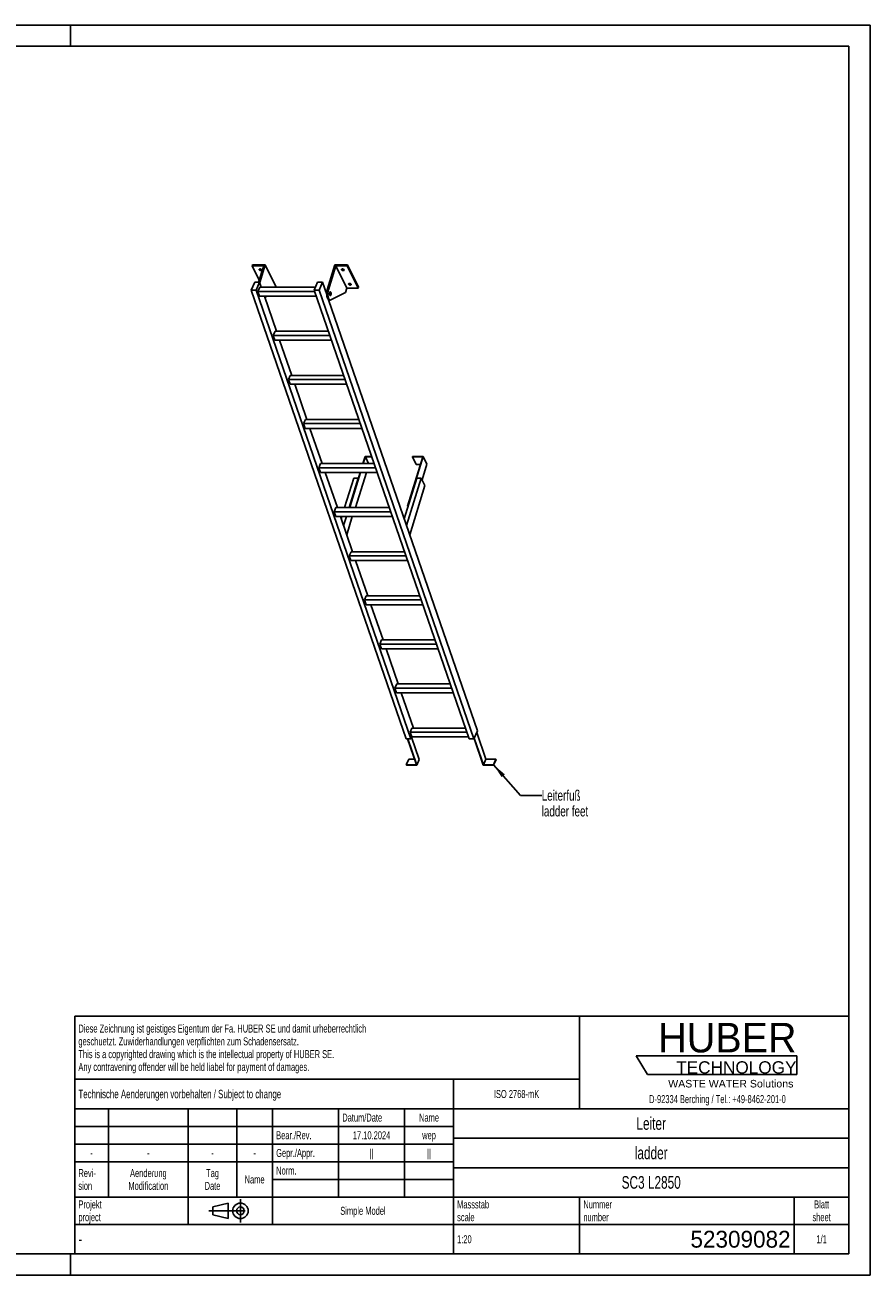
# Model space of a CAD drawing. Header units: millimetres. Extents: x 0 to 8400, y 0 to 5940.
# Tile 2 of 2: x 4384 to 8400, y 0 to 5940. Entities that reach past the tile are written whole.
import ezdxf

# ---------------------------------------------------------------- set-up
doc = ezdxf.new("R2010")
doc.units = ezdxf.units.MM
doc.header["$LTSCALE"] = 462
doc.linetypes.add('CENTER', pattern=[0.6, 0.375, -0.075, 0.075, -0.075])
doc.layers.get('0').update_dxf_attribs({"linetype": 'CONTINUOUS'})
for name, color, linetype in [('005_AXIS', 7, 'CONTINUOUS'), ('053_NOTES', 7, 'CONTINUOUS'), ('HUBER_Logo_BL1', 7, 'CONTINUOUS')]:
    doc.layers.add(name, color=color, linetype=linetype)
doc.styles.get("Standard").update_dxf_attribs({"font": 'txt', "width": 0.7})
doc.styles.add('TEXTSTYLE_2', font='txt')
doc.styles.add('TEXTSTYLE_3', font='arial.ttf')
doc.styles.add('TEXTSTYLE_5', font='txt', dxfattribs={"width": 0.8})
doc.styles.add('TEXTSTYLE_6', font='txt')
doc.dimstyles.get("Standard").update_dxf_attribs({"dimtxt": 50, "dimasz": 70, "dimexe": 2, "dimexo": 1, "dimtad": 1, "dimtxsty": 'Standard', "dimblk": '_FILLED', "dimblk1": '_FILLED', "dimblk2": '_FILLED', "dimcen": 0.09, "dimazin": 2, "dimtol": 1, "dimtp": 0.01, "dimtm": 0.01, "dimtfac": 1, "dimtofl": 0, "dimtmove": 0, "dimatfit": 3, "dimldrblk": '_FILLED', "dimfxl": 1, "dimtolj": 1, "dimarcsym": 0})

# ---------------------------------------------------------------- blocks, each defined once
blk = doc.blocks.new('HUBER_LOGO_BL1', base_point=(7675, 1007.5))
at = {"layer": 'HUBER_Logo_BL1', "color": 5, "linetype": 'Continuous'}
for p, q in [((8052.9, 1042), (7287.9, 1042)), ((7287.9, 1042), (7341.9, 952)), ((8052.9, 1042), (8052.9, 952)), ((7341.9, 952), (8052.9, 952))]:
    blk.add_line(p, q, dxfattribs=at)
at = {"layer": 'HUBER_Logo_BL1', "color": 2, "linetype": 'Continuous', "attachment_point": 3, "line_spacing_factor": 0.78}
for s, insert, char_height, width, style in [('HUBER\\P\\fArial;\\H58.5;TECHNOLOGY ', (8050.7, 1198.2), 140.4, 775.343, 'TEXTSTYLE_2'), ('WASTE WATER Solutions', (8036, 927.2), 36, 594.067, 'TEXTSTYLE_3')]:
    blk.add_mtext(s, dxfattribs=dict(at, insert=insert, char_height=char_height, width=width, style=style))
at = {"layer": 'HUBER_Logo_BL1', "color": 2, "linetype": 'Continuous', "insert": (7675, 854.8), "char_height": 38, "width": 1621.786, "attachment_point": 2, "line_spacing_factor": 0.96}
blk.add_mtext('D-92334 Berching / Tel.: +49-8462-201-0', dxfattribs=at)
blk = doc.blocks.new('PROJEKTIONSMETHODE_1_BL2', base_point=(5360, 305))
at = {"color": 2, "linetype": 'CENTER'}
for p, q in [((5407.7, 360), (5407.7, 250)), ((5257.3, 305), (5462.7, 305))]:
    blk.add_line(p, q, dxfattribs=at)
at = {"color": 2, "linetype": 'Continuous'}
for p, q in [((5275.7, 323.3), (5349, 341.7)), ((5275.7, 286.7), (5275.7, 323.3)), ((5349, 268.3), (5349, 341.7)), ((5275.7, 286.7), (5349, 268.3))]:
    blk.add_line(p, q, dxfattribs=at)
for radius in [36.7, 18.3]:
    blk.add_circle((5407.7, 305), radius, dxfattribs=at)
blk = doc.blocks.new('*T11')
at = {"color": 3, "linetype": 'Continuous'}
for p, q in [((0, 0), (3680, 0)), ((0, 0), (0, -1130)), ((2400, 0), (2400, -440)), ((3680, 0), (3680, -1130)), ((0, -300), (2400, -300)), ((1800, -300), (1800, -1130)), ((0, -440), (3680, -440)), ((160, -440), (160, -860)), ((540, -440), (540, -990)), ((770, -440), (770, -860)), ((940, -440), (940, -990)), ((1254, -440), (1254, -860)), ((1568, -440), (1568, -860)), ((0, -524), (1800, -524)), ((1800, -580), (3680, -580)), ((0, -608), (1800, -608)), ((0, -692), (1800, -692)), ((1800, -720), (3680, -720)), ((940, -776), (1800, -776)), ((0, -860), (3680, -860)), ((2400, -860), (2400, -1130)), ((3420, -860), (3420, -1130)), ((0, -990), (3680, -990)), ((0, -1130), (3680, -1130))]:
    blk.add_line(p, q, dxfattribs=at)
at = {"color": 2, "linetype": 'Continuous', "line_spacing_factor": 0.96}
for s, insert, char_height, width, attachment_point in [('Diese Zeichnung ist geistiges Eigentum der Fa. HUBER SE und damit urheberrechtlich \\Pgeschuetzt. Zuwiderhandlungen verpflichten zum Schadensersatz.\\PThis is a copyrighted drawing which is the intellectual property of HUBER SE.\\PAny contravening offender will be held liabel for payment of damages.', (17.5, -39.8), 38, 4429.714, 1), ('Technische Aenderungen vorbehalten / Subject to change', (17.5, -350), 40, 3049.524, 1), ('ISO 2768-mK', (2100, -351), 38, 665.905, 2), ('Datum/Date', (1271.5, -463), 38, 584.476, 1), ('Name', (1684, -463), 38, 253.333, 2), ('Leiter', (2740, -480), 60, 480, 2), ('Bear./Rev.', (957.5, -547), 38, 544.667, 1), ('17.10.2024', (1411, -547), 38, 546.476, 2), ('wep', (1684, -547), 38, 199.048, 2), ('-', (80, -631), 38, 68.762, 2), ('-', (350, -631), 38, 68.762, 2), ('-', (655, -631), 38, 68.762, 2), ('-', (855, -631), 38, 68.762, 2), ('Gepr./Appr.', (957.5, -631), 38, 598.952, 1), ('||', (1411, -631), 38, 101.333, 2), ('||', (1684, -631), 38, 101.333, 2), ('ladder', (2740, -620), 60, 502.857, 2), ('Revi-\\Psion', (17.5, -726.6), 38, 276.857, 1), ('Aenderung\\PModification', (350, -726.6), 38, 606.19, 2), ('Tag\\PDate', (655, -726.6), 38, 235.238, 2), ('Name', (855, -757), 38, 253.333, 2), ('Norm. ', (957.5, -715), 38, 351.048, 1), ('SC3 L2850', (2740, -760), 60, 842.857, 2), ('Projekt\\Pproject', (17.5, -875.6), 38, 367.333, 1), ('Massstab\\Pscale', (1817.5, -875.6), 38, 448.762, 1), ('Nummer\\Pnumber', (2417.5, -875.6), 38, 372.762, 1), ('Blatt\\Psheet', (3550, -875.6), 38, 275.048, 2), ('Simple Model', (1370, -906), 38, 656.857, 2), ('1:20', (1817.5, -1041), 38, 204.476, 1), ('1/1', (3550, -1041), 38, 159.238, 2)]:
    blk.add_mtext(s, dxfattribs=dict(at, insert=insert, char_height=char_height, width=width, attachment_point=attachment_point))
for s, insert, char_height, width, attachment_point, style in [('-', (17.5, -1035), 50, 36.667, 1, 'TEXTSTYLE_5'), ('52309082', (3402.5, -1020), 80, 1173.333, 3, 'TEXTSTYLE_6')]:
    blk.add_mtext(s, dxfattribs=dict(at, insert=insert, char_height=char_height, width=width, attachment_point=attachment_point, style=style))
blk = doc.blocks.new('_FILLED')
at = {"color": 0, "linetype": 'ByBlock'}
blk.add_solid([(0, 0), (-1, 0.143), (-1, -0.143)], dxfattribs=at)

msp = doc.modelspace()

# ---------------------------------------------------------------- linework, layer by layer
at = {"color": 7, "linetype": 'Continuous'}
for p, q in [((0, 5940), (8400, 5940)), ((8400, 0), (8400, 5940)), ((5518.162, 4795.332), (5463.819, 4795.332)), ((5518.162, 4795.332), (5494.237, 4717.91)), ((5499.109, 4715.792), (5525.141, 4800.032)), ((5820.171, 4681.75), (5856.723, 4800.032)), ((5860.797, 4795.332), (5825.697, 4681.75)), ((5912.654, 4689.658), (5860.797, 4795.332)), ((5915.139, 4795.332), (5860.797, 4795.332)), ((5458.743, 4680.091), (5475.351, 4717.91)), ((5475.351, 4717.91), (5498.377, 4717.91)), ((5498.377, 4717.91), (5481.77, 4680.091)), ((5490.871, 4674.084), (5499.611, 4693.989)), ((5506.638, 4693.989), (5498.377, 4717.91)), ((5764.191, 4693.989), (5499.611, 4693.989)), ((5576.998, 4694.358), (5576.884, 4693.989)), ((5758.088, 4680.091), (5774.696, 4717.91)), ((5774.696, 4717.91), (5797.722, 4717.91)), ((5797.722, 4717.91), (5781.115, 4680.091)), ((5817.7, 4660.057), (5797.722, 4717.91)), ((6195.107, 2547.751), (5458.743, 4680.091)), ((5481.77, 4680.091), (5458.743, 4680.091)), ((6218.133, 2547.751), (5481.77, 4680.091)), ((5498.622, 4651.639), (5490.871, 4674.084)), ((5760.162, 4674.084), (5490.871, 4674.084)), ((5498.622, 4651.639), (5767.914, 4651.639)), ((5578.982, 4484.496), (5521.263, 4651.639)), ((5534.689, 4651.639), (5523.3, 4645.738)), ((6494.452, 2547.751), (5758.088, 4680.091)), ((5781.115, 4680.091), (5758.088, 4680.091)), ((6517.478, 2547.751), (5781.115, 4680.091)), ((6534.086, 2585.569), (5826.749, 4633.853)), ((5906.453, 4669.592), (5837.159, 4633.694)), ((5912.654, 4689.658), (5906.453, 4669.592)), ((5912.654, 4689.658), (5966.996, 4689.658)), ((5829.322, 4633.101), (5834.848, 4633.101)), ((5563.215, 4464.591), (5571.956, 4484.496)), ((5832.507, 4464.591), (5563.215, 4464.591)), ((5570.966, 4442.146), (5563.215, 4464.591)), ((5825.633, 4484.496), (5571.956, 4484.496)), ((5570.966, 4442.146), (5840.258, 4442.146)), ((5651.327, 4275.003), (5593.607, 4442.146)), ((5635.56, 4255.098), (5644.3, 4275.003)), ((5643.311, 4232.652), (5635.56, 4255.098)), ((5904.851, 4255.098), (5635.56, 4255.098)), ((5643.311, 4232.652), (5912.603, 4232.652)), ((5897.978, 4275.003), (5644.3, 4275.003)), ((5723.671, 4065.51), (5665.952, 4232.652)), ((5716.645, 4065.51), (5707.904, 4045.605)), ((5977.196, 4045.605), (5707.904, 4045.605)), ((5715.655, 4023.159), (5707.904, 4045.605)), ((5970.322, 4065.51), (5716.645, 4065.51)), ((5715.655, 4023.159), (5984.947, 4023.159)), ((5796.016, 3856.016), (5738.296, 4023.159)), ((5999.972, 3888.735), (5989.861, 3856.016)), ((5991.703, 3856.016), (6001.33, 3887.168)), ((6031.368, 3888.735), (5999.972, 3888.735)), ((6001.33, 3887.168), (6016.617, 3856.016)), ((6001.33, 3887.168), (6031.909, 3887.168)), ((6273.964, 3887.168), (6201.828, 3653.737)), ((6203.67, 3653.737), (6276.29, 3888.735)), ((6225.632, 3888.735), (6225.148, 3887.168)), ((6225.148, 3887.168), (6242.535, 3851.737)), ((6225.148, 3887.168), (6273.964, 3887.168)), ((6276.29, 3888.735), (6225.632, 3888.735)), ((6276.29, 3888.735), (6293.678, 3853.303)), ((5788.989, 3856.016), (5780.249, 3836.112)), ((5788, 3813.666), (5780.249, 3836.112)), ((6049.54, 3836.112), (5780.249, 3836.112)), ((5788, 3813.666), (6057.292, 3813.666)), ((6042.667, 3856.016), (5788.989, 3856.016)), ((5868.36, 3646.523), (5810.641, 3813.666)), ((5976.774, 3813.666), (5927.352, 3653.737)), ((5929.194, 3653.737), (5978.616, 3813.666)), ((5955.302, 3646.523), (6006.953, 3813.666)), ((6242.535, 3851.737), (6263.015, 3851.737)), ((6270.751, 3779.111), (6293.678, 3853.303)), ((6245.743, 3786.903), (6185.995, 3593.56)), ((6266.927, 3786.903), (6197.175, 3561.185)), ((6212.13, 3517.88), (6284.315, 3751.471)), ((6266.927, 3786.903), (6245.743, 3786.903)), ((6284.315, 3751.471), (6266.927, 3786.903)), ((5861.334, 3646.523), (5852.593, 3626.619)), ((6121.885, 3626.619), (5852.593, 3626.619)), ((5860.344, 3604.173), (5852.593, 3626.619)), ((6115.011, 3646.523), (5861.334, 3646.523)), ((5927.352, 3653.737), (5930.892, 3646.523)), ((5927.352, 3653.737), (5929.194, 3653.737)), ((5929.194, 3653.737), (5932.734, 3646.523)), ((6201.828, 3653.737), (6203.524, 3650.282)), ((6201.828, 3653.737), (6203.67, 3653.737)), ((6203.67, 3653.737), (6204.236, 3652.585)), ((5860.344, 3604.173), (6129.636, 3604.173)), ((5940.705, 3437.03), (5882.985, 3604.173)), ((5933.678, 3437.03), (5924.938, 3417.126)), ((5932.689, 3394.68), (5924.938, 3417.126)), ((6194.229, 3417.126), (5924.938, 3417.126)), ((5932.689, 3394.68), (6201.981, 3394.68)), ((6187.356, 3437.03), (5933.678, 3437.03)), ((6013.049, 3227.537), (5955.33, 3394.68)), ((6006.023, 3227.537), (5997.282, 3207.633)), ((6266.574, 3207.633), (5997.282, 3207.633)), ((6005.033, 3185.187), (5997.282, 3207.633)), ((6259.7, 3227.537), (6006.023, 3227.537)), ((6005.033, 3185.187), (6274.325, 3185.187)), ((6085.394, 3018.044), (6027.674, 3185.187)), ((6078.367, 3018.044), (6069.627, 2998.14)), ((6338.918, 2998.14), (6069.627, 2998.14)), ((6077.378, 2975.694), (6069.627, 2998.14)), ((6077.378, 2975.694), (6346.67, 2975.694)), ((6332.045, 3018.044), (6078.367, 3018.044)), ((6157.738, 2808.551), (6100.019, 2975.694)), ((6150.712, 2808.551), (6141.971, 2788.646)), ((6404.389, 2808.551), (6150.712, 2808.551)), ((6411.263, 2788.646), (6141.971, 2788.646)), ((6149.722, 2766.201), (6141.971, 2788.646)), ((6149.722, 2766.201), (6419.014, 2766.201)), ((6230.083, 2599.058), (6172.363, 2766.201)), ((6223.056, 2599.058), (6214.316, 2579.153)), ((6483.607, 2579.153), (6214.316, 2579.153)), ((6222.067, 2556.708), (6214.316, 2579.153)), ((6222.067, 2556.708), (6218.133, 2547.751)), ((6257.879, 2449.745), (6221.437, 2555.273)), ((6222.067, 2556.708), (6491.359, 2556.708)), ((6476.734, 2599.058), (6223.056, 2599.058)), ((6534.086, 2585.569), (6517.478, 2547.751)), ((6574.207, 2451.241), (6530.578, 2577.581)), ((6218.133, 2547.751), (6195.107, 2547.751)), ((6201.373, 2547.751), (6243.866, 2424.702)), ((6246.225, 2423.205), (6203.215, 2547.751)), ((6517.478, 2547.751), (6494.452, 2547.751)), ((6517.892, 2548.694), (6561.228, 2423.205)), ((6562.553, 2424.702), (6518.924, 2551.042)), ((6207.625, 2451.241), (6195.971, 2424.702)), ((6234.701, 2451.241), (6207.625, 2451.241)), ((6257.879, 2449.745), (6246.225, 2423.205)), ((6574.207, 2451.241), (6562.553, 2424.702)), ((6622.102, 2451.241), (6574.207, 2451.241)), ((6622.102, 2451.241), (6610.448, 2424.702)), ((6622.619, 2449.745), (6610.965, 2423.205)), ((6622.619, 2449.745), (6622.102, 2451.241)), ((6195.971, 2424.702), (6196.487, 2423.205)), ((6243.866, 2424.702), (6195.971, 2424.702)), ((6196.487, 2423.205), (6246.225, 2423.205)), ((6561.228, 2423.205), (6610.965, 2423.205)), ((6610.448, 2424.702), (6562.553, 2424.702)), ((6610.965, 2423.205), (6610.448, 2424.702)), ((0, 0), (8400, 0))]:
    msp.add_line(p, q, dxfattribs=at)
at = {"color": 3, "linetype": 'Continuous'}
for p, q in [((8400, 5940), (0, 5940)), ((4600, 5940), (4600, 5840)), ((8400, 5940), (8400, 0)), ((4600, 0), (4600, 100)), ((8400, 0), (0, 0))]:
    msp.add_line(p, q, dxfattribs=at)
at = {"color": 5, "linetype": 'Continuous'}
for p, q in [((8300, 5840), (100, 5840)), ((8300, 100), (8300, 5840)), ((100, 100), (8300, 100))]:
    msp.add_line(p, q, dxfattribs=at)
at = {"color": 9, "linetype": 'Continuous'}
msp.add_line((5820.171, 4681.75), (5825.697, 4681.75), dxfattribs=at)
at = {"color": 7, "linetype": 'Continuous'}
for points, knots in [([(5820.171, 4681.75), (5819.441, 4679.389), (5818.326, 4674.299), (5817.56, 4666.34), (5817.651, 4658.133), (5818.595, 4650.304), (5820.082, 4644.332), (5821.695, 4640.249), (5822.998, 4637.761), (5824.427, 4635.754), (5825.965, 4634.263), (5827.601, 4633.323), (5828.769, 4633.101), (5829.322, 4633.101)], [0, 0, 0, 0, 0.13939916, 0.29280569, 0.45031518, 0.6015399, 0.73684016, 0.79611185, 0.84888332, 0.89492093, 0.93453062, 0.96882596, 1, 1, 1, 1]), ([(5825.697, 4681.75), (5824.968, 4679.389), (5823.853, 4674.299), (5823.086, 4666.34), (5823.178, 4658.133), (5824.121, 4650.304), (5825.608, 4644.332), (5827.221, 4640.249), (5828.525, 4637.761), (5829.953, 4635.754), (5831.491, 4634.263), (5833.128, 4633.323), (5834.296, 4633.101), (5834.848, 4633.101)], [0, 0, 0, 0, 0.13939916, 0.29280569, 0.45031518, 0.6015399, 0.73684016, 0.79611185, 0.84888332, 0.89492093, 0.93453062, 0.96882596, 1, 1, 1, 1]), ([(5834.848, 4633.101), (5835.042, 4633.101), (5835.842, 4633.152), (5836.621, 4633.415), (5837.159, 4633.694)], [0, 0, 0, 0, 0.24280272, 1, 1, 1, 1])]:
    msp.add_open_spline(points, degree=3, knots=knots, dxfattribs=at)
at = {"layer": '005_AXIS', "color": 7, "linetype": 'Continuous'}
for p, q in [((5465.272, 4800.032), (5463.819, 4795.332)), ((5463.819, 4795.332), (5497.164, 4727.383)), ((5525.141, 4800.032), (5465.272, 4800.032)), ((5576.998, 4694.358), (5525.141, 4800.032)), ((5916.592, 4800.032), (5856.723, 4800.032)), ((5916.592, 4800.032), (5915.139, 4795.332)), ((5966.996, 4689.658), (5915.139, 4795.332)), ((5968.449, 4694.358), (5916.592, 4800.032)), ((5968.449, 4694.358), (5966.996, 4689.658)), ((5818.017, 4670.601), (5814.059, 4670.601)), ((5834.848, 4670.601), (5832.743, 4670.601)), ((5834.848, 4655.601), (5832.746, 4655.601)), ((5946.398, 3786.903), (5903.018, 3646.523)), ((5967.582, 3786.903), (5924.202, 3646.523)), ((5946.398, 3786.903), (5967.582, 3786.903)), ((5968.148, 3785.751), (5967.582, 3786.903)), ((5889.93, 3604.173), (5886.65, 3593.56)), ((5911.115, 3604.173), (5897.83, 3561.185)), ((5912.785, 3517.88), (5939.451, 3604.173))]:
    msp.add_line(p, q, dxfattribs=at)
for points, knots in [([(5496.918, 4776.684), (5496.766, 4776.993), (5496.553, 4777.629), (5496.603, 4778.306), (5496.695, 4778.603)], [0, 0, 0, 0, 0.52598929, 1, 1, 1, 1]), ([(5496.695, 4778.603), (5496.819, 4779.004), (5497.375, 4779.796), (5498.752, 4780.495), (5500.508, 4780.787), (5502.498, 4780.66), (5504.527, 4780.133), (5506.393, 4779.257), (5507.908, 4778.122), (5508.652, 4777.172), (5508.892, 4776.684)], [0, 0, 0, 0, 0.08792801, 0.1915084, 0.31584215, 0.45699794, 0.60613596, 0.75253436, 0.88609215, 1, 1, 1, 1]), ([(5509.115, 4774.764), (5508.991, 4774.363), (5508.435, 4773.571), (5507.058, 4772.872), (5505.302, 4772.58), (5503.312, 4772.707), (5501.283, 4773.234), (5499.417, 4774.111), (5497.902, 4775.246), (5497.158, 4776.195), (5496.918, 4776.684)], [0, 0, 0, 0, 0.08792801, 0.1915084, 0.31584215, 0.45699794, 0.60613596, 0.75253436, 0.88609215, 1, 1, 1, 1]), ([(5508.287, 4777.592), (5507.521, 4777.375), (5505.797, 4777.248), (5503.228, 4777.729), (5500.836, 4778.781), (5499.484, 4779.858), (5498.974, 4780.47)], [0, 0, 0, 0, 0.23498903, 0.49999164, 0.7649988, 1, 1, 1, 1]), ([(5508.892, 4776.684), (5509.044, 4776.374), (5509.257, 4775.738), (5509.207, 4775.062), (5509.115, 4774.764)], [0, 0, 0, 0, 0.52598929, 1, 1, 1, 1]), ([(5888.369, 4776.684), (5888.217, 4776.993), (5888.004, 4777.629), (5888.054, 4778.306), (5888.146, 4778.603)], [0, 0, 0, 0, 0.52598929, 1, 1, 1, 1]), ([(5888.146, 4778.603), (5888.27, 4779.004), (5888.826, 4779.796), (5890.203, 4780.495), (5891.959, 4780.787), (5893.949, 4780.66), (5895.978, 4780.133), (5897.844, 4779.257), (5899.359, 4778.122), (5900.103, 4777.172), (5900.343, 4776.684)], [0, 0, 0, 0, 0.08792801, 0.1915084, 0.31584215, 0.45699794, 0.60613596, 0.75253436, 0.88609215, 1, 1, 1, 1]), ([(5900.566, 4774.764), (5900.442, 4774.363), (5899.886, 4773.571), (5898.509, 4772.872), (5896.753, 4772.58), (5894.763, 4772.707), (5892.734, 4773.234), (5890.868, 4774.111), (5889.353, 4775.246), (5888.609, 4776.195), (5888.369, 4776.684)], [0, 0, 0, 0, 0.08792801, 0.1915084, 0.31584215, 0.45699794, 0.60613596, 0.75253436, 0.88609215, 1, 1, 1, 1]), ([(5899.738, 4777.592), (5898.972, 4777.375), (5897.248, 4777.248), (5894.679, 4777.729), (5892.287, 4778.781), (5890.935, 4779.858), (5890.425, 4780.47)], [0, 0, 0, 0, 0.23498903, 0.49999164, 0.7649988, 1, 1, 1, 1]), ([(5900.343, 4776.684), (5900.495, 4776.374), (5900.708, 4775.738), (5900.658, 4775.062), (5900.566, 4774.764)], [0, 0, 0, 0, 0.52598929, 1, 1, 1, 1]), ([(5921.924, 4708.307), (5921.772, 4708.616), (5921.559, 4709.252), (5921.609, 4709.929), (5921.7, 4710.226)], [0, 0, 0, 0, 0.52598929, 1, 1, 1, 1]), ([(5921.7, 4710.226), (5921.824, 4710.627), (5922.381, 4711.419), (5923.758, 4712.118), (5925.514, 4712.41), (5927.504, 4712.283), (5929.532, 4711.756), (5931.398, 4710.88), (5932.914, 4709.745), (5933.658, 4708.795), (5933.898, 4708.307)], [0, 0, 0, 0, 0.08792801, 0.1915084, 0.31584215, 0.45699794, 0.60613596, 0.75253436, 0.88609215, 1, 1, 1, 1]), ([(5934.121, 4706.387), (5933.997, 4705.986), (5933.44, 4705.194), (5932.064, 4704.495), (5930.307, 4704.203), (5928.318, 4704.33), (5926.289, 4704.857), (5924.423, 4705.733), (5922.907, 4706.868), (5922.163, 4707.818), (5921.924, 4708.307)], [0, 0, 0, 0, 0.08792801, 0.1915084, 0.31584215, 0.45699794, 0.60613596, 0.75253436, 0.88609215, 1, 1, 1, 1]), ([(5933.293, 4709.215), (5932.527, 4708.998), (5930.803, 4708.871), (5928.234, 4709.352), (5925.842, 4710.404), (5924.49, 4711.481), (5923.98, 4712.093)], [0, 0, 0, 0, 0.23498903, 0.49999164, 0.7649988, 1, 1, 1, 1]), ([(5933.898, 4708.307), (5934.05, 4707.997), (5934.262, 4707.361), (5934.213, 4706.684), (5934.121, 4706.387)], [0, 0, 0, 0, 0.52598929, 1, 1, 1, 1]), ([(5834.848, 4672.351), (5834.66, 4672.351), (5834.258, 4672.266), (5833.705, 4671.912), (5833.192, 4671.356), (5832.521, 4670.293), (5831.868, 4668.535), (5831.379, 4666.074), (5831.193, 4663.341), (5831.325, 4660.586), (5831.764, 4658.062), (5832.283, 4656.52), (5832.609, 4655.855)], [0, 0, 0, 0, 0.03139335, 0.06653601, 0.10789212, 0.15653911, 0.27536242, 0.41788483, 0.57383791, 0.73088448, 0.87653102, 1, 1, 1, 1]), ([(5834.848, 4670.601), (5834.696, 4670.601), (5834.37, 4670.532), (5833.921, 4670.245), (5833.505, 4669.794), (5832.961, 4668.932), (5832.431, 4667.507), (5832.036, 4665.511), (5831.884, 4663.295), (5831.992, 4661.062), (5832.347, 4659.015), (5832.768, 4657.765), (5833.033, 4657.226)], [0, 0, 0, 0, 0.03139335, 0.06653605, 0.10789216, 0.1565391, 0.27536243, 0.41788486, 0.57383792, 0.73088446, 0.87653101, 1, 1, 1, 1]), ([(5832.609, 4655.855), (5832.755, 4655.558), (5833.058, 4655.025), (5833.605, 4654.374), (5834.202, 4653.954), (5834.643, 4653.851), (5834.848, 4653.851)], [0, 0, 0, 0, 0.31594817, 0.58208431, 0.8045575, 1, 1, 1, 1]), ([(5833.033, 4657.226), (5833.151, 4656.985), (5833.397, 4656.553), (5833.84, 4656.025), (5834.324, 4655.685), (5834.682, 4655.601), (5834.848, 4655.601)], [0, 0, 0, 0, 0.31594886, 0.58208429, 0.80455743, 1, 1, 1, 1]), ([(5837.087, 4670.347), (5836.941, 4670.645), (5836.638, 4671.178), (5836.091, 4671.829), (5835.495, 4672.248), (5835.053, 4672.351), (5834.848, 4672.351)], [0, 0, 0, 0, 0.31594817, 0.58208431, 0.8045575, 1, 1, 1, 1]), ([(5836.664, 4668.976), (5836.545, 4669.217), (5836.3, 4669.65), (5835.856, 4670.178), (5835.373, 4670.518), (5835.015, 4670.601), (5834.848, 4670.601)], [0, 0, 0, 0, 0.31594886, 0.58208429, 0.80455743, 1, 1, 1, 1]), ([(5834.848, 4653.851), (5835.037, 4653.851), (5835.439, 4653.936), (5835.992, 4654.291), (5836.505, 4654.846), (5837.175, 4655.91), (5837.829, 4657.668), (5838.317, 4660.129), (5838.504, 4662.862), (5838.371, 4665.616), (5837.933, 4668.14), (5837.414, 4669.682), (5837.087, 4670.347)], [0, 0, 0, 0, 0.03139335, 0.06653601, 0.10789212, 0.15653911, 0.27536242, 0.41788483, 0.57383791, 0.73088448, 0.87653102, 1, 1, 1, 1]), ([(5834.848, 4655.601), (5835.001, 4655.601), (5835.327, 4655.67), (5835.775, 4655.957), (5836.191, 4656.408), (5836.735, 4657.27), (5837.265, 4658.696), (5837.661, 4660.691), (5837.812, 4662.907), (5837.705, 4665.14), (5837.349, 4667.187), (5836.928, 4668.437), (5836.664, 4668.976)], [0, 0, 0, 0, 0.03139335, 0.06653605, 0.10789216, 0.1565391, 0.27536243, 0.41788486, 0.57383792, 0.73088446, 0.87653101, 1, 1, 1, 1])]:
    msp.add_open_spline(points, degree=3, knots=knots, dxfattribs=at)

# ---------------------------------------------------------------- block references
msp.add_blockref('*T11', (4620, 1230))
at = {"color": 2, "linetype": 'Continuous'}
msp.add_blockref('PROJEKTIONSMETHODE_1_BL2', (5360, 305), dxfattribs=at)
at = {"layer": 'HUBER_Logo_BL1'}
msp.add_blockref('HUBER_LOGO_BL1', (7674.994, 1007.484), dxfattribs=at)

# ---------------------------------------------------------------- texts
at = {"layer": '053_NOTES', "color": 2, "linetype": 'Continuous', "insert": (6839.545, 2304.146), "char_height": 50, "width": 566.07143, "attachment_point": 1, "line_spacing_factor": 0.9}
msp.add_mtext('Leiterfuß\\Pladder feet', dxfattribs=at)

# ---------------------------------------------------------------- leaders
at = {"layer": '053_NOTES', "color": 2, "linetype": 'Continuous', "annotation_type": 0, "has_hookline": 1, "hookline_direction": 1, "text_width": 356.502}
msp.add_leader([(6610.448, 2424.702), (6739.545, 2279.146), (6839.545, 2279.146)], dimstyle='Standard', override={"dimtad": 0}, dxfattribs=at)

doc.saveas('drawing.dxf')
